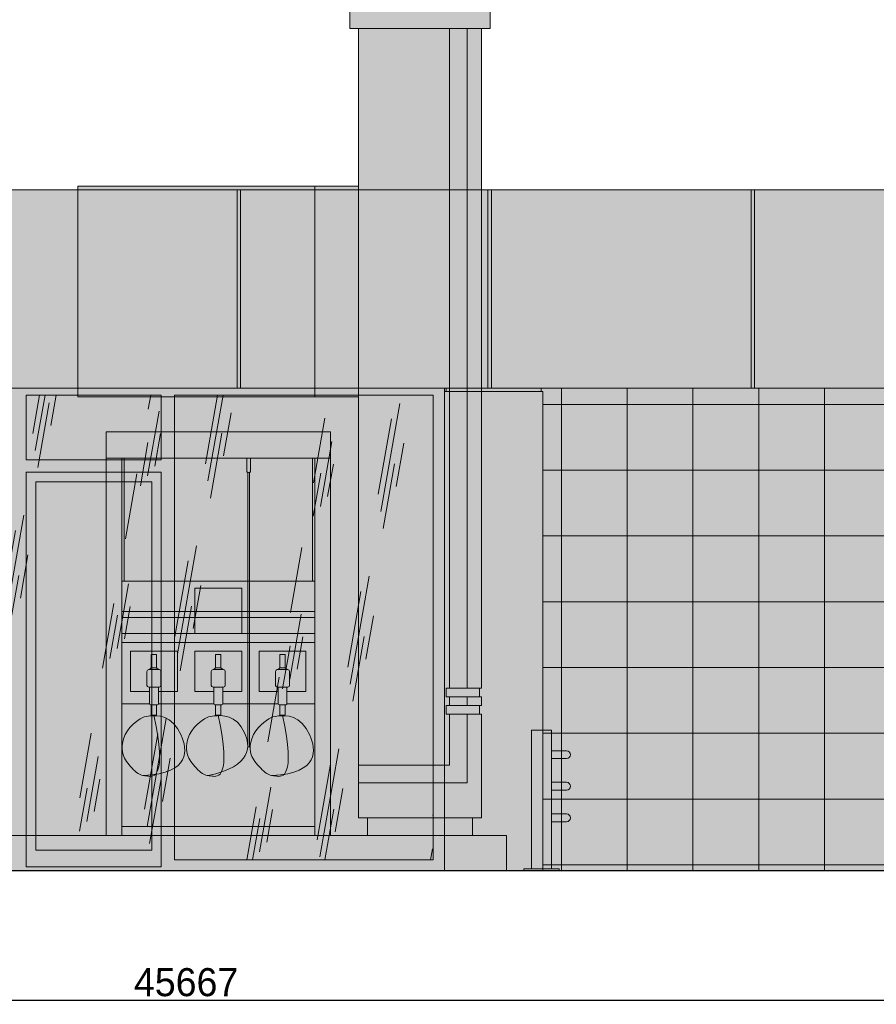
# Model space of a CAD drawing. Header units: feet. Extents: x 1537802 to 2072561, y 4461723 to 4732600.
# Tile 112 of 113: x 1986059 to 1990943, y 4633071 to 4638684. Entities that reach past the tile are written whole.
import ezdxf

# ---------------------------------------------------------------- set-up
doc = ezdxf.new("R2010")
doc.units = ezdxf.units.FT
doc.header["$MEASUREMENT"] = 0
doc.header["$PDMODE"] = 98
doc.header["$PDSIZE"] = 0.3
doc.layers.add('ZOMEBI', color=20, linetype='Continuous')
doc.layers.add('размер', color=7, linetype='Continuous', lineweight=0)
doc.dimstyles.new('ZO M100 Ark', dxfattribs={"dimscale": 8, "dimtxt": 8, "dimasz": 3, "dimexe": 0.5, "dimexo": 0, "dimgap": 2, "dimtad": 1, "dimtoh": 1, "dimdec": 0, "dimlfac": 10, "dimzin": 9, "dimtxsty": 'Standard', "dimblk": 'OBLIQUE', "dimcen": 2.5085, "dimdle": 0.5, "dimclrd": 20, "dimclre": 20, "dimclrt": 20, "dimadec": 0, "dimazin": 0, "dimtfac": 1, "dimtdec": 0, "dimtofl": 0, "dimtmove": 0, "dimatfit": 3, "dimfxl": 1, "dimarcsym": 0})

# ---------------------------------------------------------------- blocks, each defined once
blk = doc.blocks.new('tyeo')
for p, q in [((-1391588.106883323, 19727.81530145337), (-1391588.106883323, 22026.50006478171)), ((-1390308.106883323, 22026.50006478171), (-1391588.106883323, 22026.50006478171)), ((-1390308.106883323, 19726.50793825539), (-1390308.106883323, 22026.93015095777)), ((-1390308.106883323, 21876.50006478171), (-1391588.106883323, 21876.50006478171)), ((-1391498.106883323, 19726.50793825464), (-1391498.106883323, 21876.50006478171)), ((-1390398.106883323, 19726.50793825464), (-1390398.106883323, 21876.50006478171)), ((-1391498.106883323, 21176.50793825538), (-1390398.106883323, 21176.50793825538)), ((-1390814.706883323, 21136.65461661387), (-1391081.306883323, 21136.65461661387)), ((-1391081.306883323, 20876.50793825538), (-1391081.306883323, 21136.65461661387)), ((-1390814.706883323, 20876.50793825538), (-1390814.706883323, 21136.65461661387)), ((-1390398.106883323, 20826.50793825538), (-1391498.106883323, 20826.50793825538)), ((-1391181.506883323, 20876.50793825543), (-1391448.106883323, 20876.50793825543)), ((-1390814.706883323, 20876.50793825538), (-1391081.306883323, 20876.50793825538)), ((-1390448.106883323, 20876.50793825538), (-1390714.706883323, 20876.50793825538)), ((-1391181.506883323, 20776.5079382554), (-1391448.106883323, 20776.5079382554)), ((-1391448.106883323, 20546.50793825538), (-1391448.106883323, 20776.5079382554)), ((-1391181.506883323, 20546.5079382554), (-1391181.506883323, 20776.5079382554)), ((-1390814.706883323, 20776.50793825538), (-1391081.306883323, 20776.50793825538)), ((-1391081.306883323, 20546.50793825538), (-1391081.306883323, 20776.50793825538)), ((-1390814.706883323, 20546.50793825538), (-1390814.706883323, 20776.50793825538)), ((-1390448.106883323, 20776.50793825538), (-1390714.706883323, 20776.50793825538)), ((-1390714.706883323, 20546.50793825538), (-1390714.706883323, 20776.50793825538)), ((-1390448.106883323, 20546.50793825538), (-1390448.106883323, 20776.50793825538)), ((-1391339.806883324, 20546.5079382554), (-1391448.106883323, 20546.50793825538)), ((-1391181.506883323, 20546.5079382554), (-1391289.806883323, 20546.5079382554)), ((-1390973.006883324, 20546.50793825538), (-1391081.306883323, 20546.50793825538)), ((-1390814.706883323, 20546.50793825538), (-1390923.006883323, 20546.50793825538)), ((-1390606.406883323, 20546.50793825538), (-1390714.706883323, 20546.50793825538)), ((-1390448.106883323, 20546.50793825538), (-1390556.406883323, 20546.50793825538)), ((-1391339.806504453, 20476.50793825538), (-1391498.106883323, 20476.50793825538)), ((-1390973.006504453, 20476.50793825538), (-1391289.807262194, 20476.50793825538)), ((-1390606.406504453, 20476.50793825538), (-1390923.007262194, 20476.50793825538)), ((-1390398.106883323, 20476.50793825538), (-1390556.407262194, 20476.50793825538))]:
    blk.add_line(p, q)
at = {"color": 0}
for p, q in [((-1391484.732706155, 21176.50793825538), (-1391484.732706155, 21876.50006478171)), ((-1390411.481060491, 21176.50793825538), (-1390411.481060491, 21876.50006478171))]:
    blk.add_line(p, q, dxfattribs=at)
at = {"color": 5, "lineweight": 20}
blk.add_open_spline([(-1391314.806883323, 20411.56948953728), (-1391238.255908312, 20047.84041852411), (-1391373.47317818, 20067.07460937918), (-1391365.416598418, 20067.19338536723), (-1391394.917436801, 20068.2905214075), (-1391456.300459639, 20122.23888758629), (-1391498.106883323, 20186.73947821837), (-1391498.106883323, 20314.80868775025), (-1391392.141420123, 20395.82627495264), (-1391353.460486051, 20409.01777528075), (-1391155.592690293, 20418.66715221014), (-1391102.760385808, 20081.18110077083), (-1391373.47317818, 20067.07460937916)], degree=3, knots=[0, 0, 0, 0, 242.0194928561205, 404.5108412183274, 526.010733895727, 600.1047059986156, 764.4711641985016, 918.7509538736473, 1519.528756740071, 1865.326075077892, 2370.492200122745, 2711.365850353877, 2711.365850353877, 2711.365850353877, 2711.365850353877], dxfattribs=at)
at = {"color": 1, "lineweight": 20}
blk.add_open_spline([(-1390948.006883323, 20411.56948953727), (-1390871.455908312, 20047.84041852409), (-1391006.67317818, 20067.07460937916), (-1390998.616598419, 20067.19338536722), (-1391028.117436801, 20068.29052140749), (-1391089.500459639, 20122.23888758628), (-1391131.306883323, 20186.73947821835), (-1391131.306883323, 20314.80868775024), (-1391025.341420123, 20395.82627495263), (-1390986.660486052, 20409.01777528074), (-1390788.792690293, 20418.66715221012), (-1390750.043508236, 20120.45177327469), (-1391006.67317818, 20067.07460937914)], degree=3, knots=[0, 0, 0, 0, 242.0194928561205, 404.5108412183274, 526.010733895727, 600.1047059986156, 764.4711641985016, 918.7509538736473, 1519.528756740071, 1865.326075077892, 2370.492200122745, 2711.365850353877, 2711.365850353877, 2711.365850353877, 2711.365850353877], dxfattribs=at)
at = {"color": 74, "lineweight": 20}
blk.add_open_spline([(-1390581.206883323, 20411.56948953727), (-1390504.655908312, 20047.84041852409), (-1390639.87317818, 20067.07460937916), (-1390631.816598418, 20067.19338536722), (-1390661.3174368, 20068.29052140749), (-1390722.700459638, 20122.23888758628), (-1390770.090953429, 20186.73947821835), (-1390764.506883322, 20314.80868775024), (-1390658.541420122, 20395.82627495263), (-1390619.860486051, 20409.01777528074), (-1390421.992690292, 20418.66715221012), (-1390369.160385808, 20081.18110077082), (-1390639.87317818, 20067.07460937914)], degree=3, knots=[0, 0, 0, 0, 242.0194928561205, 404.5108412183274, 526.010733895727, 600.1047059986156, 764.4711641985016, 918.7509538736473, 1519.528756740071, 1865.326075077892, 2370.492200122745, 2711.365850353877, 2711.365850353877, 2711.365850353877, 2711.365850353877], dxfattribs=at)
at = {"layer": 'размер', "ltscale": 0.5}
for p, q in [((-1390784.486424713, 21876.50006478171), (-1390784.486424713, 21797.71093708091)), ((-1390764.486424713, 21797.53827130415), (-1390764.486424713, 21876.50006478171)), ((-1390780.35493028, 21795.92492545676), (-1390780.35493028, 21795.92492545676)), ((-1390779.486424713, 21796.36391227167), (-1390779.486424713, 20232.00465639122)), ((-1390769.486424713, 21796.28139526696), (-1390769.486424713, 20232.00465639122)), ((-1390398.106883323, 20876.71904460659), (-1391498.106883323, 20876.50793825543)), ((-1390779.486424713, 20232.00465639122), (-1390769.486424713, 20232.00465639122)), ((-1390398.106883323, 19776.50793825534), (-1391498.106883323, 19776.50793825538)), ((-1390298.106883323, 19726.50793825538), (-1391598.106883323, 19726.50793825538))]:
    blk.add_line(p, q, dxfattribs=at)
at = {"layer": 'размер', "color": 5}
for p, q in [((-1391329.806883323, 20758.16006193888), (-1391329.806883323, 20682.08308451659)), ((-1391299.806883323, 20758.16006193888), (-1391329.806883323, 20758.16006193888)), ((-1391299.806883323, 20758.16006193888), (-1391299.806883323, 20682.08308451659)), ((-1391354.806883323, 20661.56948953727), (-1391354.806883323, 20581.56948953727)), ((-1391284.806883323, 20671.56948953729), (-1391344.806883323, 20671.56948953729)), ((-1391329.806883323, 20682.0830845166), (-1391339.806883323, 20671.56948953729)), ((-1391299.806883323, 20682.08308451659), (-1391329.806883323, 20682.08308451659)), ((-1391299.806883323, 20682.0830845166), (-1391289.806883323, 20671.56948953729)), ((-1391274.806883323, 20661.56948953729), (-1391274.806883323, 20581.56948953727)), ((-1391284.806883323, 20571.56948953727), (-1391344.806883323, 20571.56948953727)), ((-1391339.806883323, 20571.56948953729), (-1391339.806883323, 20476.56948953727)), ((-1391289.806883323, 20571.56948953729), (-1391289.806883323, 20476.56948953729)), ((-1391294.806883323, 20471.56948953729), (-1391334.806883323, 20471.56948953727)), ((-1391329.806883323, 20471.56948953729), (-1391329.806883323, 20411.56948953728)), ((-1391299.806883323, 20471.56948953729), (-1391299.806883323, 20411.56948953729)), ((-1391299.806883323, 20411.56948953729), (-1391329.806883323, 20411.56948953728))]:
    blk.add_line(p, q, dxfattribs=at)
at = {"layer": 'размер', "color": 1}
for p, q in [((-1390963.006883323, 20758.16006193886), (-1390963.006883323, 20682.08308451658)), ((-1390933.006883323, 20758.16006193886), (-1390963.006883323, 20758.16006193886)), ((-1390933.006883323, 20758.16006193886), (-1390933.006883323, 20682.08308451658)), ((-1390988.006883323, 20661.56948953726), (-1390988.006883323, 20581.56948953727)), ((-1390918.006883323, 20671.56948953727), (-1390978.006883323, 20671.56948953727)), ((-1390963.006883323, 20682.08308451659), (-1390973.006883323, 20671.56948953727)), ((-1390933.006883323, 20682.08308451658), (-1390963.006883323, 20682.08308451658)), ((-1390933.006883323, 20682.08308451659), (-1390923.006883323, 20671.56948953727)), ((-1390908.006883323, 20661.56948953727), (-1390908.006883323, 20581.56948953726)), ((-1390918.006883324, 20571.56948953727), (-1390978.006883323, 20571.56948953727)), ((-1390973.006883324, 20571.56948953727), (-1390973.006883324, 20476.56948953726)), ((-1390923.006883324, 20571.56948953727), (-1390923.006883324, 20476.56948953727)), ((-1390928.006883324, 20471.56948953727), (-1390968.006883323, 20471.56948953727)), ((-1390963.006883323, 20471.56948953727), (-1390963.006883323, 20411.56948953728)), ((-1390933.006883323, 20471.56948953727), (-1390933.006883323, 20411.56948953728)), ((-1390933.006883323, 20411.56948953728), (-1390963.006883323, 20411.56948953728))]:
    blk.add_line(p, q, dxfattribs=at)
at = {"layer": 'размер', "color": 74}
for p, q in [((-1390596.406883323, 20758.16006193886), (-1390596.406883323, 20682.08308451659)), ((-1390566.406883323, 20758.16006193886), (-1390596.406883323, 20758.16006193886)), ((-1390566.406883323, 20758.16006193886), (-1390566.406883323, 20682.08308451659)), ((-1390621.406883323, 20661.56948953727), (-1390621.406883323, 20581.56948953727)), ((-1390551.406883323, 20671.56948953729), (-1390611.406883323, 20671.56948953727)), ((-1390596.406883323, 20682.08308451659), (-1390606.406883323, 20671.56948953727)), ((-1390566.406883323, 20682.08308451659), (-1390596.406883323, 20682.08308451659)), ((-1390566.406883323, 20682.08308451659), (-1390556.406883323, 20671.56948953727)), ((-1390541.406883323, 20661.56948953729), (-1390541.406883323, 20581.56948953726)), ((-1390551.406883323, 20571.56948953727), (-1390611.406883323, 20571.56948953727)), ((-1390606.406883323, 20571.56948953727), (-1390606.406883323, 20476.56948953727)), ((-1390556.406883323, 20571.56948953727), (-1390556.406883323, 20476.56948953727)), ((-1390561.406883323, 20471.56948953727), (-1390601.406883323, 20471.56948953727)), ((-1390596.406883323, 20471.56948953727), (-1390596.406883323, 20411.56948953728)), ((-1390566.406883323, 20471.56948953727), (-1390566.406883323, 20411.56948953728)), ((-1390566.406883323, 20411.56948953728), (-1390596.406883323, 20411.56948953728))]:
    blk.add_line(p, q, dxfattribs=at)
at = {"layer": 'размер', "ltscale": 0.5}
blk.add_lwpolyline([(-1391498.106883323, 21002.50410002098), (-1390398.106883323, 21002.50410002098), (-1390398.106883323, 20969.12025132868), (-1391498.106883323, 20969.12025132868)], close=True, dxfattribs=at)
blk.add_arc((-1390774.243361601, 21825.77877768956), 29.87848755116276, 249.9509778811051, 289.0597446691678, dxfattribs=at)
at = {"layer": 'размер', "color": 5}
for centre, radius, start, end in [((-1391344.806883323, 20661.56948953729), 10, 90, 180), ((-1391284.806883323, 20661.56948953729), 10, 0, 90), ((-1391344.806883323, 20581.56948953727), 10, 180, 270), ((-1391284.806883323, 20581.56948953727), 10, 270, 0), ((-1391334.806883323, 20476.56948953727), 5, 180, 270), ((-1391294.806883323, 20476.56948953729), 5, 270, 0)]:
    blk.add_arc(centre, radius, start, end, dxfattribs=at)
at = {"layer": 'размер', "color": 1}
for centre, radius, start, end in [((-1390978.006883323, 20661.56948953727), 10, 90, 180), ((-1390918.006883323, 20661.56948953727), 10, 0, 90), ((-1390978.006883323, 20581.56948953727), 10, 180, 270), ((-1390918.006883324, 20581.56948953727), 10, 270, 0), ((-1390968.006883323, 20476.56948953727), 5, 180, 270), ((-1390928.006883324, 20476.56948953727), 5, 270, 0)]:
    blk.add_arc(centre, radius, start, end, dxfattribs=at)
at = {"layer": 'размер', "color": 74}
for centre, radius, start, end in [((-1390611.406883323, 20661.56948953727), 10, 90, 180), ((-1390551.406883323, 20661.56948953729), 10, 0, 90), ((-1390611.406883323, 20581.56948953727), 10, 180, 270), ((-1390551.406883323, 20581.56948953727), 10, 270, 0), ((-1390601.406883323, 20476.56948953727), 5, 180, 270), ((-1390561.406883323, 20476.56948953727), 5, 270, 0)]:
    blk.add_arc(centre, radius, start, end, dxfattribs=at)
blk = doc.blocks.new('ewrewrwerwrwerw')
h = blk.add_hatch(color=256)
h.dxf.hatch_style = 1
h.paths.add_polyline_path([(23767.07142142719, 4800), (24567.07142142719, 4800), (24567.07142142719, 4900), (23767.07142142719, 4900)])
h.paths.add_polyline_path([(24336.13561651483, 4800), (24436.13561651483, 4800), (24436.13561651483, 1040), (24336.13561651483, 1040)])
h.paths.add_polyline_path([(23817.07142142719, 600), (24336.13561651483, 600), (24336.13561651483, 890), (24436.13561651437, 890), (24436.13561651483, 500), (23817.07142142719, 500)])
h.paths.add_polyline_path([(24336.13561651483, 940), (24436.13561651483, 940), (24436.13561651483, 990), (24336.13561651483, 990)])
at = {"lineweight": 0, "true_color": 0xf7f7f7}
h = blk.add_hatch(color=7, dxfattribs=at)
h.dxf.hatch_style = 1
h.paths.add_polyline_path([(23817.07142142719, 500), (24436.13561651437, 500), (24436.13561651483, 890), (24517.07142142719, 890), (24517.07142142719, 300), (23817.07142142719, 300)])
h.paths.add_polyline_path([(24436.13561651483, 1040), (24517.07142142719, 1040), (24517.07142142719, 4800), (24436.13561651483, 4800)])
h.paths.add_polyline_path([(23817.07142142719, 4800), (24336.13561651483, 4800), (24336.13561651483, 1040), (24317.07027058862, 1040), (24317.07027058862, 990), (24336.13561651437, 990), (24336.13561651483, 940), (24317.07027058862, 940), (24317.07027058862, 890), (24336.13561651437, 890), (24336.13561651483, 600.0000000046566), (23817.07142142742, 600)])
h.paths.add_polyline_path([(24436.13561651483, 940), (24517.07142142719, 940), (24517.07142142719, 990), (24436.13561651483, 990)])
h = blk.add_hatch(color=252)
h.dxf.hatch_style = 1
h.paths.add_polyline_path([(22217.07142142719, 2700), (23567.07142142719, 2700), (23567.07142142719, 3900), (22217.07142142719, 3900)])
h = blk.add_hatch(color=7, dxfattribs=at)
h.dxf.hatch_style = 1
h.paths.add_polyline_path([(23567.07142142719, 3900), (23817.07142142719, 3900), (23817.07142142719, 2700), (23567.07142142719, 2700)])
at = {"lineweight": 30, "ltscale": 0.5, "true_color": 0xffffff}
h = blk.add_hatch(color=7, dxfattribs=at)
h.paths.add_polyline_path([(22467.07142142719, 2349.992126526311), (23567.07142142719, 2349.992126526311), (23567.07142142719, 1650), (22467.07142142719, 1650)], flags=16)
h.paths.add_polyline_path([(23657.07142142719, 200), (23657.07142142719, 2499.992126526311), (22377.07142142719, 2499.992126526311), (22377.07142142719, 200)])
h = blk.add_hatch(color=1)
h.dxf.hatch_style = 1
h.paths.add_polyline_path([(24317.07027058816, 1040), (24507.07142142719, 1040), (24507.07142142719, 990), (24317.07027058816, 990)])
h.paths.add_polyline_path([(24317.07027058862, 940), (24507.07142142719, 940), (24507.07142142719, 890), (24317.07027058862, 890)])
at = {"linetype": 'ByBlock', "lineweight": 40, "ltscale": 0.5}
h = blk.add_hatch(color=252, dxfattribs=at)
h.dxf.hatch_style = 1
h.paths.add_polyline_path([(23867.07142142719, 300), (24467.07142142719, 300), (24467.07142142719, 200), (23867.07142142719, 200)])
h = blk.add_hatch(color=254, dxfattribs=at)
h.dxf.hatch_style = 1
h.paths.add_polyline_path([(21060, 200), (24660, 200), (24660, 0), (21060, 0)])
at = {"linetype": 'ByBlock', "lineweight": 9, "ltscale": 0.5}
for points in [[(23767.07142142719, 4800), (24567.07142142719, 4800), (24567.07142142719, 4900), (23767.07142142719, 4900)], [(23817.07142142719, 4800), (24336.13561651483, 4800), (24336.13561651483, 1040), (24317.07027058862, 1040), (24317.07027058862, 990), (24336.13561651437, 990), (24336.13561651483, 940), (24317.07027058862, 940), (24317.07027058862, 890), (24336.13561651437, 890), (24336.13561651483, 600.0000000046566), (23817.07142142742, 600)], [(24336.13561651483, 4800), (24436.13561651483, 4800), (24436.13561651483, 1040), (24336.13561651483, 1040)], [(24436.13561651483, 1040), (24517.07142142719, 1040), (24517.07142142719, 4800), (24436.13561651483, 4800)], [(22217.07142142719, 2700), (23567.07142142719, 2700), (23567.07142142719, 3900), (22217.07142142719, 3900)], [(23567.07142142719, 3900), (23817.07142142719, 3900), (23817.07142142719, 2700), (23567.07142142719, 2700)], [(24317.07027058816, 1040), (24507.07142142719, 1040), (24507.07142142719, 990), (24317.07027058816, 990)], [(24336.13561651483, 940), (24436.13561651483, 940), (24436.13561651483, 990), (24336.13561651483, 990)], [(24436.13561651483, 940), (24517.07142142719, 940), (24517.07142142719, 990), (24436.13561651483, 990)], [(24317.07027058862, 940), (24507.07142142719, 940), (24507.07142142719, 890), (24317.07027058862, 890)], [(23817.07142142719, 500), (24436.13561651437, 500), (24436.13561651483, 890), (24517.07142142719, 890), (24517.07142142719, 300), (23817.07142142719, 300)], [(23817.07142142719, 600), (24336.13561651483, 600), (24336.13561651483, 890), (24436.13561651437, 890), (24436.13561651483, 500), (23817.07142142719, 500)], [(23867.07142142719, 300), (24467.07142142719, 300), (24467.07142142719, 200), (23867.07142142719, 200)], [(21060, 200), (24660, 200), (24660, 0), (21060, 0)]]:
    blk.add_lwpolyline(points, close=True, dxfattribs=at)
at = {"layer": 'размер'}
blk.add_blockref('tyeo', (1413965.178304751, -19526.50793825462, 284695.02), dxfattribs=at)
blk = doc.blocks.new('_Dot')
at = {"color": 0, "linetype": 'ByBlock', "lineweight": -2}
blk.add_line((-0.5, 0), (-1, 0), dxfattribs=at)
at = {"color": 0, "linetype": 'ByBlock', "lineweight": 40, "const_width": 0.5}
blk.add_lwpolyline([(-0.25, 0, 1), (0.25, 0, 1)], format="xyb", close=True, dxfattribs=at)
blk = doc.blocks.new('*D5854')
at = {"layer": 'Defpoints', "color": 0, "lineweight": 30, "transparency": 16777216}
for p in [(1964174.444115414, 4633431.983367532), (2009841.552975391, 4633431.983367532), (2009841.552975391, 4633095.232427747)]:
    blk.add_point(p, dxfattribs=at)
at = {"layer": 'ZOMEBI', "color": 5, "lineweight": -2, "transparency": 16777216}
for p, q in [((1964174.444115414, 4633431.983367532), (1964174.444115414, 4633075.232427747)), ((2009841.552975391, 4633431.983367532), (2009841.552975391, 4633075.232427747)), ((1964222.444115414, 4633095.232427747), (2009793.552975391, 4633095.232427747))]:
    blk.add_line(p, q, dxfattribs=at)
at = {"layer": 'ZOMEBI', "color": 5, "lineweight": -2, "transparency": 16777216, "xscale": 48, "yscale": 48, "zscale": 48, "rotation": 180}
blk.add_blockref('_Dot', (1964174.444115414, 4633095.232427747), dxfattribs=at)
at = {"layer": 'ZOMEBI', "color": 5, "lineweight": -2, "transparency": 16777216, "xscale": 48, "yscale": 48, "zscale": 48}
blk.add_blockref('_Dot', (2009841.552975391, 4633095.232427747), dxfattribs=at)
at = {"layer": 'ZOMEBI', "color": 5, "lineweight": 5, "transparency": 16777216, "insert": (1987007.998545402, 4633196.45976387), "char_height": 160, "attachment_point": 5}
blk.add_mtext('45667', dxfattribs=at)
blk = doc.blocks.new('gggggggggggggggggggggggg')
at = {"lineweight": 30}
h = blk.add_hatch(color=2, dxfattribs=at)
h.dxf.hatch_style = 1
h.set_gradient(color1=(91, 91, 91), tint=1, name='CYLINDER')
h.paths.add_polyline_path([(57.5, -790), (57.5, 0), (-57.5, 0), (-57.5, -790)])
h = blk.add_hatch(color=2, dxfattribs=at)
h.dxf.hatch_style = 1
h.set_gradient(color1=(91, 91, 91), rotation=90.00000000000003, tint=1, name='CYLINDER')
edge = h.paths.add_edge_path()
edge.add_line((142.5, -117.5), (57.5, -117.5))
edge.add_line((57.5, -117.5), (57.5, -162.5))
edge.add_line((57.5, -162.5), (142.5, -162.5))
edge.add_arc((142.5, -140), 22.5, 270, 450)
h = blk.add_hatch(color=2, dxfattribs=at)
h.dxf.hatch_style = 1
h.set_gradient(color1=(91, 91, 91), rotation=90.00000000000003, tint=1, name='CYLINDER')
edge = h.paths.add_edge_path()
edge.add_line((142.5, -297.5), (57.5, -297.5))
edge.add_line((57.5, -297.5), (57.5, -342.5))
edge.add_line((57.5, -342.5), (142.5, -342.5))
edge.add_arc((142.5, -320), 22.5, 270, 450)
h = blk.add_hatch(color=2, dxfattribs=at)
h.dxf.hatch_style = 1
h.set_gradient(color1=(91, 91, 91), rotation=90.00000000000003, tint=1, name='CYLINDER')
edge = h.paths.add_edge_path()
edge.add_line((142.5, -477.5), (57.5, -477.5))
edge.add_line((57.5, -477.5), (57.5, -522.5))
edge.add_line((57.5, -522.5), (142.5, -522.5))
edge.add_arc((142.5, -500), 22.5, 270, 450)
h = blk.add_hatch(color=252, dxfattribs=at)
h.dxf.hatch_style = 1
h.paths.add_polyline_path([(100, -790), (-100, -790), (-100, -800), (100, -800)])
at = {"lineweight": 5}
blk.add_lwpolyline([(57.5, -790), (57.5, 0), (-57.5, 0), (-57.5, -790)], close=True, dxfattribs=at)
for points in [[(142.5, -117.5), (57.5, -117.5), (57.5, -162.5), (142.5, -162.5, 1)], [(142.5, -297.5), (57.5, -297.5), (57.5, -342.5), (142.5, -342.5, 1)], [(142.5, -477.5), (57.5, -477.5), (57.5, -522.5), (142.5, -522.5, 1)]]:
    blk.add_lwpolyline(points, format="xyb", close=True, dxfattribs=at)
at = {"linetype": 'ByBlock', "lineweight": 13, "ltscale": 0.5}
blk.add_lwpolyline([(100, -790), (-100, -790), (-100, -800), (100, -800)], close=True, dxfattribs=at)

msp = doc.modelspace()

# ---------------------------------------------------------------- hatches: boundary and pattern name
at = {"lineweight": 0, "true_color": 0xf7f7f7}
h = msp.add_hatch(color=7, dxfattribs=at)
h.dxf.hatch_style = 1
h.paths.add_polyline_path([(1998011.739021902, 4636584.342009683), (1997780.739021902, 4636584.342009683), (1997541.739021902, 4636584.342009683), (1997541.739021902, 4636564.342009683), (1998011.739021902, 4636564.342009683)])
h.paths.add_polyline_path([(1993521.739021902, 4636584.342009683), (1993259.739021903, 4636584.342009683), (1993021.739021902, 4636584.342009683), (1993021.739021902, 4636564.342009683), (1993521.739021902, 4636564.342009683)])
h.paths.add_polyline_path([(1989031.739021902, 4636584.342009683), (1988748.739021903, 4636584.342009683), (1988491.739021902, 4636584.342009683), (1988491.739021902, 4636564.342009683), (1989031.739021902, 4636564.342009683)])
h.paths.add_polyline_path([(1966464.444115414, 4636764.342009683), (1966464.444115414, 4637714.342009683), (1976953.022759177, 4637714.342009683), (1976953.022759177, 4636764.342009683)])
h.paths.add_polyline_path([(1980814.673188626, 4637714.342009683), (1982747.40568857, 4637714.342009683), (1982747.40568857, 4636764.342009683), (1980814.673188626, 4636764.342009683)])
h.paths.add_polyline_path([(1980814.673188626, 4637714.342009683), (1979985.9368984, 4637714.342009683), (1979985.9368984, 4636764.342009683), (1980814.673188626, 4636764.342009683)])
h.paths.add_polyline_path([(1979985.9368984, 4637714.342009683), (1979256.611863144, 4637714.342009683), (1979256.611863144, 4636764.342009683), (1979985.9368984, 4636764.342009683)])
h.paths.add_polyline_path([(1979256.611863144, 4637714.342009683), (1977823.76915067, 4637714.342009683), (1977823.76915067, 4636764.342009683), (1979256.611863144, 4636764.342009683)])
h.paths.add_polyline_path([(1977823.76915067, 4637714.342009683), (1976953.022759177, 4637714.342009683), (1976953.022759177, 4636764.342009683), (1977823.76915067, 4636764.342009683)])
h.paths.add_polyline_path([(2001971.739021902, 4637714.342009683), (1982747.40568857, 4637714.342009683), (1982747.40568857, 4636584.342009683), (2001971.739021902, 4636584.342009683)])
h.paths.add_polyline_path([(1989041.739021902, 4636564.342009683), (1988481.739021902, 4636564.342009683), (1988481.739021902, 4633834.342009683), (1989041.739021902, 4633834.342009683)])
h.paths.add_polyline_path([(1993531.739021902, 4636564.342009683), (1993011.739021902, 4636564.342009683), (1993011.739021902, 4633834.342009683), (1993531.739021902, 4633834.342009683)])
h.paths.add_polyline_path([(1998021.739021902, 4636564.342009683), (1997531.739021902, 4636564.342009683), (1997531.739021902, 4633786.861002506), (1998021.739021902, 4633778.991509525)])
h.paths.add_polyline_path([(1984481.739021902, 4636584.342009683), (1983881.739021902, 4636584.342009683), (1983881.739021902, 4634734.342009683), (1984481.739021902, 4634734.342009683)])
h = msp.add_hatch(color=7, dxfattribs=at)
h.dxf.hatch_style = 1
h.paths.add_polyline_path([(1975354.444115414, 4636374.342009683), (1974604.444115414, 4636374.342009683), (1974604.444115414, 4636324.342009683), (1975354.444115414, 4636324.342009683)])
h.paths.add_polyline_path([(1974604.444115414, 4636374.342009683), (1973854.444115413, 4636374.342009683), (1973854.444115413, 4636324.342009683), (1974604.444115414, 4636324.342009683)])
h.paths.add_polyline_path([(1967764.444115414, 4636374.342009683), (1972024.444115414, 4636374.342009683), (1972024.444115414, 4634034.342009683), (1967764.444115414, 4634034.342009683)])
h.paths.add_polyline_path([(1969454.444115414, 4636344.342009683), (1970354.444115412, 4636344.342009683), (1970354.444115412, 4634064.342009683), (1969454.444115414, 4634064.342009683)], flags=16)
h.paths.add_polyline_path([(1969394.444115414, 4634064.342009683), (1967814.170243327, 4634064.342009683), (1967814.170243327, 4636344.342009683), (1969394.444115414, 4636344.342009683)], flags=16)
h.paths.add_polyline_path([(1970414.444115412, 4636344.342009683), (1971994.7179875, 4636344.342009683), (1971994.7179875, 4634064.342009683), (1970414.444115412, 4634064.342009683)], flags=16)
h.paths.add_polyline_path([(1972574.170243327, 4636259.342009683), (1973794.7179875, 4636259.342009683), (1973794.7179875, 4634064.342009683), (1972574.170243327, 4634064.342009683)], flags=16)
h.paths.add_polyline_path([(1972514.444115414, 4634034.342009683), (1973854.444115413, 4634034.342009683), (1973854.444115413, 4636374.342009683), (1972514.444115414, 4636374.342009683)])
h.paths.add_polyline_path([(1975354.444115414, 4636374.342009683), (1976694.444115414, 4636374.342009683), (1976694.444115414, 4634034.342009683), (1975354.444115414, 4634034.342009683)])
h.paths.add_polyline_path([(1975414.170243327, 4636259.342009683), (1976634.7179875, 4636259.342009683), (1976634.7179875, 4634064.342009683), (1975414.170243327, 4634064.342009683)], flags=16)
h.paths.add_polyline_path([(1977206.57614977, 4634034.342009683), (1980049.99281431, 4634034.342009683), (1980049.99281431, 4636374.342009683), (1977206.57614977, 4636374.342009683)])
h.paths.add_polyline_path([(1977344.528677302, 4636344.342009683), (1977832.663384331, 4636344.342009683), (1977832.663384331, 4634064.342009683), (1977344.528677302, 4634064.342009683)], flags=16)
h.paths.add_polyline_path([(1978011.1908048, 4634064.342009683), (1979012.032921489, 4634064.342009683), (1979012.032921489, 4636344.342009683), (1978011.1908048, 4636344.342009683)], flags=16)
h.paths.add_polyline_path([(1979190.469969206, 4636344.342009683), (1979982.750964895, 4636344.342009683), (1979982.750964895, 4634064.342009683), (1979190.469969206, 4634064.342009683)], flags=16)
h.paths.add_polyline_path([(1984481.739021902, 4636584.342009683), (1988481.739021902, 4636584.342009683), (1988481.739021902, 4633834.342009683), (1984481.739021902, 4633834.342009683)])
h.paths.add_polyline_path([(1984546.739021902, 4636544.342009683), (1986021.739021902, 4636544.342009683), (1986021.739021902, 4633894.342009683), (1984546.739021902, 4633894.342009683)], flags=16)
h.paths.add_polyline_path([(1986096.739021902, 4636174.342009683), (1986866.739021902, 4636174.342009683), (1986866.739021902, 4636544.342009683), (1986096.739021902, 4636544.342009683)], flags=16)
h.paths.add_polyline_path([(1986151.739021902, 4633949.342009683), (1986811.739021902, 4633949.342009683), (1986811.739021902, 4636049.342009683), (1986151.739021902, 4636049.342009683)], flags=16)
h.paths.add_polyline_path([(1986941.739021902, 4633894.342009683), (1988416.739021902, 4633894.342009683), (1988416.739021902, 4636544.342009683), (1986941.739021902, 4636544.342009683)], flags=16)
h.paths.add_polyline_path([(1980893.78766923, 4634064.342009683), (1981241.207378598, 4634064.342009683), (1981241.207378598, 4636344.342009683), (1980760.045391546, 4636344.342009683), (1980760.045391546, 4636374.342009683), (1981987.465394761, 4636374.342009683), (1981987.465394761, 4634034.342009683), (1980893.78766923, 4634034.342009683)])
h.paths.add_polyline_path([(1981308.55251207, 4636344.342009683), (1981920.223545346, 4636344.342009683), (1981920.223545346, 4634064.342009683), (1981308.55251207, 4634064.342009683)], flags=16)
at = {"linetype": 'Continuous', "lineweight": 50}
h = msp.add_hatch(color=5, dxfattribs=at)
h.dxf.hatch_style = 1
h.set_gradient(color1=(112, 219, 255), rotation=45, tint=1, name='HEMISPHERICAL')
h.paths.add_polyline_path([(1986021.739021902, 4636544.342009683), (1984546.739021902, 4636544.342009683), (1984546.739021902, 4633894.342009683), (1986021.739021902, 4633894.342009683)])
h.paths.add_polyline_path([(1986811.739021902, 4636049.342009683), (1986151.739021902, 4636049.342009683), (1986151.739021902, 4633949.342009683), (1986811.739021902, 4633949.342009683)])
h.paths.add_polyline_path([(1986866.739021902, 4636544.342009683), (1986096.739021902, 4636544.342009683), (1986096.739021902, 4636174.342009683), (1986866.739021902, 4636174.342009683)])
h.paths.add_polyline_path([(1988416.739021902, 4636544.342009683), (1986941.739021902, 4636544.342009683), (1986941.739021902, 4633894.342009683), (1988416.739021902, 4633894.342009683)])
at = {"lineweight": 5, "true_color": 0x4e5e79}
h = msp.add_hatch(dxfattribs=at)
h.set_pattern_fill('H50', color=157, scale=1000, angle=80, style=0, pattern_type=2)
h.set_pattern_definition([(80, (1995446.219962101, 4636777.242723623), (-811.1595753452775, 1158.455930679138), [249.9999999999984, -749.9999999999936]), (80, (1995371.983435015, 4636536.475973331), (-811.1595753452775, 1158.455930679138), [374.9999999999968, -624.9999999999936]), (80, (1995357.545632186, 4636634.268763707), (-811.1595753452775, 1158.455930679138), [624.9999999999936, -374.9999999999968]), (80, (1995342.991983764, 4636731.980438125), (-811.1595753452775, 1158.455930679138), [437.4999999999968, -562.4999999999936]), (80, (1995055.211032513, 4636719.259821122), (-811.1595753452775, 1158.455930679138), [187.4999999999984, -812.4999999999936]), (80, (1995013.533538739, 4636663.144524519), (-811.1595753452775, 1158.455930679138), [374.9999999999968, -624.9999999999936]), (80, (1994971.954525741, 4636607.011863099), (-811.1595753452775, 1158.455930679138), [249.9999999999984, -749.9999999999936]), (80, (1994973.689076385, 4636797.09850475), (-811.1595753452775, 1158.455930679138), [374.9999999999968, -374.9999999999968])])
h.paths.add_polyline_path([(1984546.739021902, 4636544.342009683), (1988416.602085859, 4636544.342009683), (1988416.875957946, 4633894.342009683), (1984547.012893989, 4633894.342009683)])
at = {"lineweight": 0, "true_color": 0xe8e8e8}
h = msp.add_hatch(color=254, dxfattribs=at)
h.dxf.hatch_style = 1
h.paths.add_polyline_path([(1993011.739021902, 4636564.342009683), (1993021.739021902, 4636564.342009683), (1993021.739021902, 4636584.342009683), (1991759.40568857, 4636584.342009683), (1989031.739021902, 4636584.342009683), (1989031.739021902, 4636564.342009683), (1989041.739021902, 4636564.342009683), (1989041.739021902, 4633834.342009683), (1993011.739021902, 4633834.342009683)])
h.paths.add_polyline_path([(1997531.739021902, 4636564.342009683), (1997541.739021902, 4636564.342009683), (1997541.739021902, 4636584.342009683), (1996270.405688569, 4636584.342009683), (1993521.739021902, 4636584.342009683), (1993521.739021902, 4636564.342009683), (1993531.739021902, 4636564.342009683), (1993531.739021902, 4633834.342009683), (1994011.739021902, 4633834.342009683), (1994011.739021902, 4636034.342009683), (1994761.739021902, 4636034.342009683), (1994761.739021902, 4633831.317183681), (1997531.739021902, 4633786.376652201)])
h.paths.add_polyline_path([(2001971.739021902, 4636584.342009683), (2000791.405688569, 4636584.342009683), (1998011.739021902, 4636584.342009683), (1998011.739021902, 4636564.342009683), (1998021.739021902, 4636564.342009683), (1998021.739021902, 4633778.426883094), (2001971.739021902, 4633714.342009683)])
at = {"lineweight": 5}
h = msp.add_hatch(dxfattribs=at)
h.set_pattern_fill('ANSI37', color=256, scale=3000, angle=45)
h.set_pattern_definition([(90, (2000772.623028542, 4658615.992447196), (-375.0000000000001, 0), []), (180, (2000772.623028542, 4658615.992447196), (-2.842170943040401e-14, -375), [])])
h.paths.add_polyline_path([(1993011.739021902, 4636564.342009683), (1993021.739021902, 4636564.342009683), (1993021.739021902, 4636584.342009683), (1991759.40568857, 4636584.342009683), (1989031.739021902, 4636584.342009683), (1989031.739021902, 4636564.342009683), (1989041.739021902, 4636564.342009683), (1989041.739021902, 4633834.342009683), (1993011.739021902, 4633834.342009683)])
h.paths.add_polyline_path([(1997531.739021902, 4636564.342009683), (1997541.739021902, 4636564.342009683), (1997541.739021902, 4636584.342009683), (1996270.405688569, 4636584.342009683), (1993521.739021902, 4636584.342009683), (1993521.739021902, 4636564.342009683), (1993531.739021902, 4636564.342009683), (1993531.739021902, 4633834.342009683), (1994011.739021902, 4633834.342009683), (1994011.739021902, 4636034.342009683), (1994761.739021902, 4636034.342009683), (1994761.739021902, 4633831.317183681), (1997531.739021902, 4633786.376652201)])
h.paths.add_polyline_path([(2001971.739021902, 4636584.342009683), (2000791.405688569, 4636584.342009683), (1998011.739021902, 4636584.342009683), (1998011.739021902, 4636564.342009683), (1998021.739021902, 4636564.342009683), (1998021.739021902, 4633778.426883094), (2001971.739021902, 4633714.342009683)])
at = {"lineweight": 0, "true_color": 0xc4c4c4}
h = msp.add_hatch(color=9, dxfattribs=at)
h.dxf.hatch_style = 1
h.paths.add_polyline_path([(1994011.739021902, 4633834.342009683), (1994011.739021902, 4636034.342009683), (1994761.739021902, 4636034.342009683), (1994761.739021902, 4633834.342009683)])
edge = h.paths.add_edge_path()
edge.add_line((1981485.286029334, 4633834.342009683), (1994575.29779056, 4633834.342009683))

# ---------------------------------------------------------------- linework, layer by layer
at = {"linetype": 'ByBlock', "lineweight": 9, "ltscale": 0.5, "elevation": -26089.27530661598}
for points in [[(2001971.739021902, 4637714.342009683), (1982747.40568857, 4637714.342009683), (1982747.40568857, 4636584.342009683), (2001971.739021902, 4636584.342009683)], [(1987298.40568857, 4637714.342009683), (1987298.40568857, 4636584.342009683), (1985898.072355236, 4636584.342009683), (1985898.072355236, 4637714.342009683)], [(1988728.739021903, 4637714.342009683), (1987318.40568857, 4637714.342009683), (1987318.40568857, 4636584.342009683), (1988728.739021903, 4636584.342009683)], [(1990229.072355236, 4637714.342009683), (1988748.739021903, 4637714.342009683), (1988748.739021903, 4636584.342009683), (1990229.072355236, 4636584.342009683)], [(1990249.072355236, 4637714.342009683), (1991739.40568857, 4637714.342009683), (1991739.40568857, 4636584.342009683), (1990249.072355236, 4636584.342009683)], [(1984481.739021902, 4633834.342009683), (1984481.739021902, 4636584.342009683), (1988481.739021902, 4636584.342009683), (1988481.739021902, 4633834.342009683)], [(1986096.739021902, 4636544.342009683), (1986866.739021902, 4636544.342009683), (1986866.739021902, 4636174.342009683), (1986096.739021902, 4636174.342009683)], [(1988416.739021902, 4633894.342009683), (1986941.739021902, 4633894.342009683), (1986941.739021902, 4636544.342009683), (1988416.739021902, 4636544.342009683)], [(1989041.739021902, 4636564.342009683), (1988481.739021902, 4636564.342009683), (1988481.739021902, 4633834.342009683), (1989041.739021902, 4633834.342009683)], [(1988491.739021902, 4636564.342009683), (1988491.739021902, 4636584.342009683), (1989031.739021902, 4636584.342009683), (1989031.739021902, 4636564.342009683)], [(1986096.739021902, 4636104.342009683), (1986866.739021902, 4636104.342009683), (1986866.739021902, 4633854.342009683), (1986096.739021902, 4633854.342009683)], [(1986151.739021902, 4636049.342009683), (1986811.739021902, 4636049.342009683), (1986811.739021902, 4633949.342009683), (1986151.739021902, 4633949.342009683)]]:
    msp.add_lwpolyline(points, close=True, dxfattribs=at)
at = {"lineweight": 30, "elevation": -26089.27530661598}
msp.add_lwpolyline([(1960213.601944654, 4633834.342009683), (1994575.29779056, 4633834.342009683), (2002501.739021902, 4633704.911404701), (2010141.739021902, 4633584.342009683), (2013819.523537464, 4633584.342009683)], dxfattribs=at)
at = {"linetype": 'ByBlock', "lineweight": 9, "ltscale": 0.5, "elevation": -26089.27530661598}
for points in [[(1981485.286029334, 4633834.342009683), (1994575.29779056, 4633834.342009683)], [(2001971.739021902, 4633714.342009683), (1994575.29779056, 4633834.342009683), (1981485.286029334, 4633834.342009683)]]:
    msp.add_lwpolyline(points, dxfattribs=at)

# ---------------------------------------------------------------- block references
at = {"lineweight": 30}
msp.add_blockref('ewrewrwerwrwerw', (1964174.444115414, 4633834.342009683, -26089.27530661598), dxfattribs=at)
at = {"color": 2, "lineweight": 30}
msp.add_blockref('gggggggggggggggggggggggg', (1989034.444115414, 4634634.342009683, -26089.27530661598), dxfattribs=at)

# ---------------------------------------------------------------- dimensions: what is measured, and where the dimension line sits
at = {"layer": 'ZOMEBI', "color": 3, "lineweight": 5}
dim = msp.add_linear_dim(base=(2009841.552975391, 4633095.232427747, -26089.27530661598), p1=(1964174.444115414, 4633431.983367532, -26089.27530661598), p2=(2009841.552975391, 4633431.983367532, -26089.27530661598), dimstyle='ZO M100 Ark', override={"dimscale": 40, "dimtxt": 4, "dimasz": 1.2, "dimgap": 0.5, "dimlfac": 1, "dimblk1": 'Dot', "dimblk2": 'Dot', "dimsah": 1, "dimclrd": 5, "dimclre": 5, "dimclrt": 5, "dimfxl": 0.18, "dimarcsym": 1}, dxfattribs=at)
dim.commit()
dim.dimension.update_dxf_attribs({"geometry": '*D5854', "text_midpoint": (1987007.998545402, 4633196.45976387, -26089.27530661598)})

doc.saveas('drawing.dxf')
